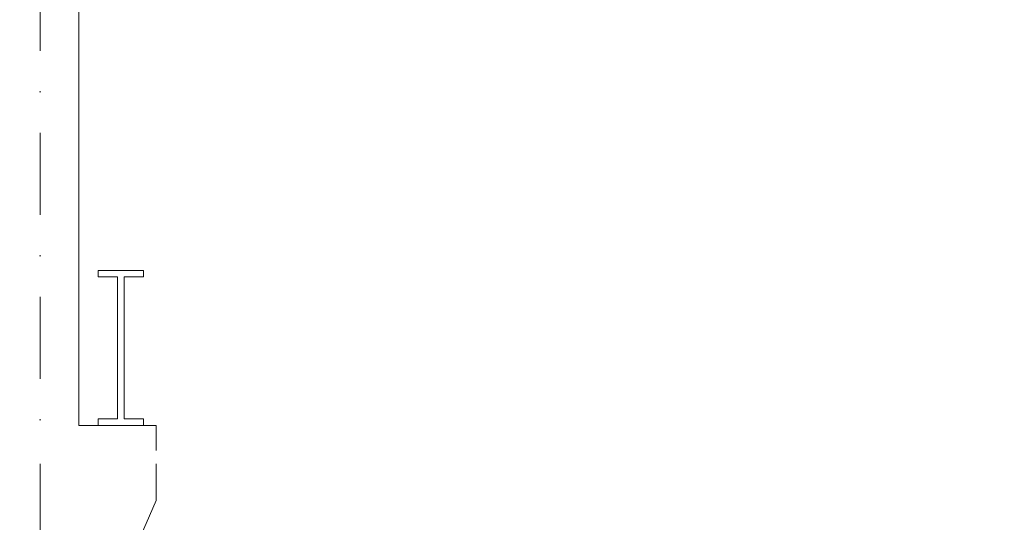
# Model space of a CAD drawing. Header units: millimetres. Extents: x -15830 to 4680139, y -28864 to 2281735.
# Tile 33 of 256: x 171453 to 179084, y 56678 to 60571. Entities that reach past the tile are written whole.
import ezdxf
from ezdxf import colors
from ezdxf.entities.mleader import LeaderData, LeaderLine
from ezdxf.math import Vec2, Vec3

# ---------------------------------------------------------------- set-up
doc = ezdxf.new("R2010")
doc.units = ezdxf.units.MM
doc.linetypes.add('CENTERX2', pattern=[101.6, 63.5, -12.7, 12.7, -12.7])
doc.linetypes.add('DASHDOT', pattern=[25.4, 12.7, -6.35, 0, -6.35])
for name, color, linetype, lineweight in [('A99_N_txt-popis-50 @ 50', 240, 'Continuous', 9), ('A99_S_kce-pohl', 7, 'Continuous', 5), ('A99_S_kce-rez-sil', 7, 'Continuous', 15), ('A99_S_osy', 1, 'CENTERX2', 5)]:
    doc.layers.add(name, color=color, linetype=linetype, lineweight=lineweight)
doc.styles.add('A99_popis', font='isocpeur.ttf')

msp = doc.modelspace()

# ---------------------------------------------------------------- linework, layer by layer
at = {"layer": 'A99_S_kce-pohl'}
for p, q in [((171911.633, 57428.252), (171911.633, 62147.776)), ((172511.633, 57428.252), (171911.633, 57428.252)), ((172511.633, 57428.252), (172511.633, 56847.869)), ((172361.633, 56508.252), (172511.633, 56847.869))]:
    msp.add_line(p, q, dxfattribs=at)
at = {"layer": 'A99_S_kce-rez-sil', "linetype": 'Continuous'}
for p, q in [((172411.633, 58628.252), (172061.633, 58628.252)), ((172061.633, 58628.252), (172061.633, 58578.252)), ((172411.633, 58628.252), (172411.633, 58578.252)), ((172061.633, 58578.252), (172211.633, 58578.252)), ((172211.633, 58578.252), (172211.633, 57478.252)), ((172411.633, 58578.252), (172261.633, 58578.252)), ((172261.633, 58578.252), (172261.633, 57478.252)), ((172061.633, 57428.252), (172061.633, 57478.252)), ((172061.633, 57478.252), (172211.633, 57478.252)), ((172411.633, 57478.252), (172261.633, 57478.252)), ((172411.633, 57428.252), (172411.633, 57478.252)), ((172411.633, 57428.252), (172061.633, 57428.252))]:
    msp.add_line(p, q, dxfattribs=at)
at = {"layer": 'A99_S_osy', "linetype": 'DASHDOT', "lineweight": 5, "ltscale": 50}
msp.add_lwpolyline([(171611.633, 46358.434), (171611.633, 66378.434)], dxfattribs=at)

# ---------------------------------------------------------------- next in the draw order: leaders
at = {"layer": 'A99_N_txt-popis-50 @ 50', "lineweight": 9}
ml = msp.add_multileader_mtext('Standard', dxfattribs=at)
ml.set_content('\\A1;{\\C256;sanace ŽB sloupů}', color=1, style='A99_popis')
ml.set_leader_properties(color=256, linetype='ByLayer', lineweight=-1)
ml.build(insert=Vec2(0, 0))
ml.multileader.update_dxf_attribs({"dogleg_length": 3.225, "arrow_head_size": 50, "scale": 50})
ctx = ml.context
ctx.base_point, ctx.scale, ctx.char_height, ctx.arrow_head_size, ctx.landing_gap_size, ctx.plane_origin = Vec3(127319.133, 57168.252), 50, 100, 50, 62.5, Vec3(130919.133, 48907.461)
notes = []
notes.append((ctx, [(0, (1, 1, 0), (127157.883, 57168.252), (1, 0), 161.25, [(0, [(126616.633, 57168.252)], 0, [])])]))
ctx.mtext.insert, ctx.mtext.rotation, ctx.mtext.width, ctx.mtext.flow_direction = Vec3(127381.633, 57233.252), 6.28318531, 1128.75, 5
ctx.mtext.has_bg_fill, ctx.mtext.bg_color, ctx.mtext.bg_scale_factor, ctx.mtext.bg_transparency, ctx.mtext.use_window_bg_color = 1, -1073741824, 1, 0, 1
for ctx, leaders in notes:
    for number, flags, end, landing, length, lines in leaders:
        leader = LeaderData()
        leader.index, (leader.has_last_leader_line, leader.has_dogleg_vector, leader.attachment_direction) = number, flags
        leader.last_leader_point, leader.dogleg_vector, leader.dogleg_length = Vec3(end), Vec3(landing), length
        for number, points, colour, breaks in lines:
            line = LeaderLine()
            line.index, line.vertices, line.color, line.breaks = number, Vec3.list(points), colors.encode_raw_color(colour), breaks
            leader.lines.append(line)
        ctx.leaders.append(leader)

doc.saveas('drawing.dxf')
